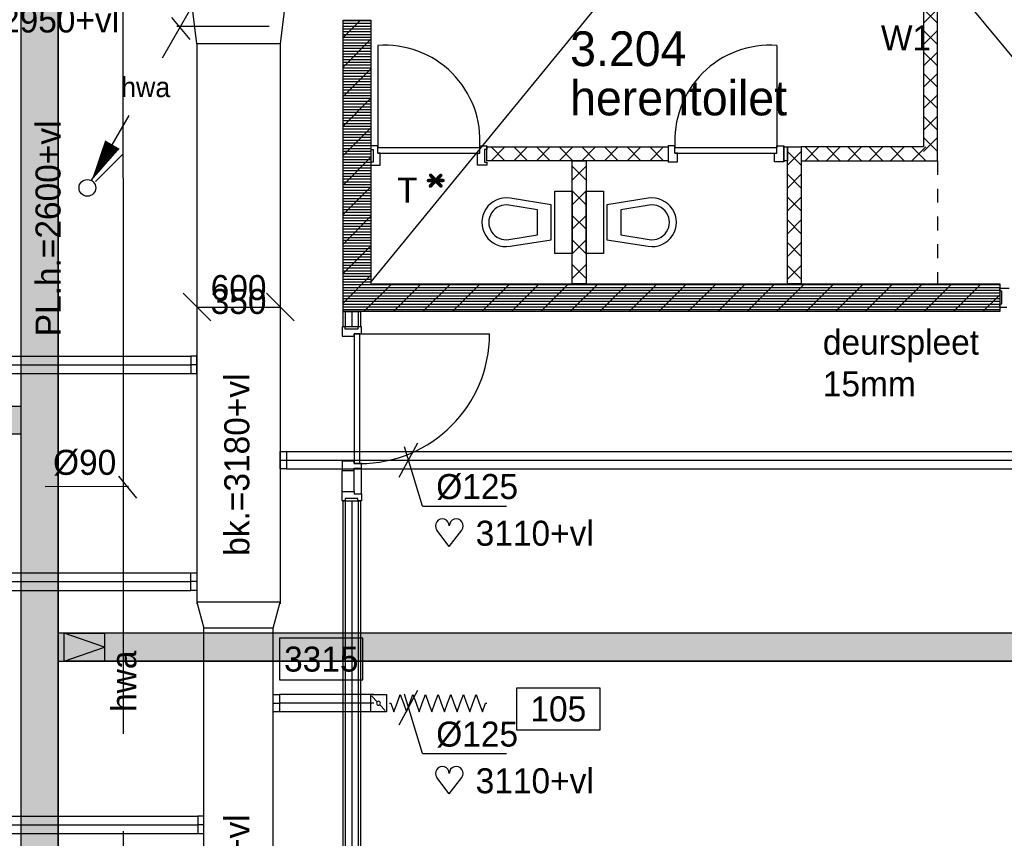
# Model space of a CAD drawing. Extents: x -36528 to 124080, y 290752 to 374852.
# Tile 29 of 66: x 52758 to 59843, y 329702 to 335591. Entities that reach past the tile are written whole.
import ezdxf
from ezdxf.enums import TextEntityAlignment as Align

# ---------------------------------------------------------------- set-up
doc = ezdxf.new("R2010")
doc.units = 0
doc.header["$LTSCALE"] = 100
for name, pattern in [('2322122', [47, 40, -7]), ('CENTER2', [11.25, 7.5, -1.25, 1.25, -1.25]), ('CENTER4', [5, 3.125, -0.625, 0.625, -0.625]), ('HIDDEN', [2, 1, -1]), ('LURETOUR', [6, 4, -2])]:
    doc.linetypes.add(name, pattern=pattern)
doc.layers.get('0').update_dxf_attribs({"linetype": 'CONTINUOUS'})
for name, color, linetype in [('AL22----_BINNENWAND', 7, 'CONTINUOUS'), ('AL28----_KONSTRUKTIE', 3, 'CONTINUOUS'), ('AL32----_BINNENKOZ', 7, 'CONTINUOUS'), ('AL32----_DRAAIR', 7, 'CONTINUOUS'), ('AL32----_DRAAIRICHTING', 7, 'CONTINUOUS'), ('AL74----_INRSANITAIR', 7, 'CONTINUOUS'), ('ALL-----_REFLIJNEN', 8, 'CONTINUOUS'), ('ALXA1---_RASTER50', 12, 'CONTINUOUS'), ('ALXA7---_KALKZVUIL', 1, 'CONTINUOUS'), ('ALXAB---_PREFABBETON', 1, 'CONTINUOUS'), ('BOUW', 8, 'CONTINUOUS'), ('KABELGGOOT1', 8, 'CONTINUOUS'), ('MAATV-SPARING', 1, 'CONTINUOUS'), ('WL$1----', 3, 'CONTINUOUS'), ('WL521---', 4, 'CONTINUOUS'), ('WL570---', 3, 'CONTINUOUS'), ('WL570---_HARTLIJN', 7, 'CONTINUOUS'), ('WL570---_RETOUR', 3, 'CONTINUOUS'), ('WM521---', 1, 'CONTINUOUS'), ('WM570---', 1, 'CONTINUOUS')]:
    doc.layers.add(name, color=color, linetype=linetype)
doc.styles.add('BURO-018', font='BUROFONT.shx', dxfattribs={"height": 180})
doc.styles.add('BURO-025', font='BUROFONT.shx', dxfattribs={"height": 250})
doc.styles.get("Standard").update_dxf_attribs({"font": 'ISOCP'})
pattern_1 = [(0, (-45308.325, 84550.306), (31.75, 63.5), [0, -63.5])]

# ---------------------------------------------------------------- blocks, each defined once
blk = doc.blocks.new('LDV3')
at = {"color": 0, "linetype": 'CONTINUOUS'}
for p, q in [((4.5, 7.794), (6.75, 11.691)), ((0.25, 0.433), (2.5, 4.33))]:
    blk.add_line(p, q, dxfattribs=at)
blk.add_lwpolyline([(0.25, 0.433, 0, 1, 0), (1.5, 2.598, 1, 1, 0)], format="xyseb", dxfattribs=at)
blk.add_circle((0, 0), 0.5, dxfattribs=at)
at = {"color": 0, "linetype": 'CONTINUOUS', "style": 'BURO-018'}
blk.add_attdef('LD_TEXT1', text='', height=1.8, dxfattribs=at).set_placement((3.5, 6.062), align=Align.MIDDLE)
blk = doc.blocks.new('LU-1D-K-7D')
at = {"color": 0, "linetype": 'CONTINUOUS'}
for p, q in [((-0.5, 62.5), (0.5, 62.5)), ((-0.5, -62.5), (0.5, -62.5))]:
    blk.add_line(p, q, dxfattribs=at)
at = {"layer": 'WL570---_HARTLIJN', "linetype": 'CENTER2'}
blk.add_line((-0.5, 0), (0.5, 0), dxfattribs=at)
blk = doc.blocks.new('HART')
at = {"color": 1}
for q in [(-39.7, 52.4), (39.7, 52.4)]:
    blk.add_line((0, 0), q, dxfattribs=at)
for centre, start, end in [((-22.1, 65.7), 0, 217.1867), ((22.1, 65.7), 322.8133, 180)]:
    blk.add_arc(centre, 22.1, start, end, dxfattribs=at)
blk = doc.blocks.new('*U29', base_point=(76987.4, 25183.2))
at = {"layer": 'WM570---', "linetype": 'CONTINUOUS'}
for p, q in [((76920.7, 25058.9), (77054, 25307.4)), ((77087.2, 24852.4), (76958.5, 25278.9)), ((77087.2, 24852.4), (77693.7, 24852.4))]:
    blk.add_line(p, q, dxfattribs=at)
at = {"layer": 'WM570---', "linetype": 'CONTINUOUS', "style": 'BURO-018'}
blk.add_text('%%c125', height=180, dxfattribs=at).set_placement((77187.2, 24902.4))
blk = doc.blocks.new('LU-ORND')
at = {"color": 0, "linetype": 'CONTINUOUS'}
for p, q in [((-3, 1.5), (-3, -1.5)), ((3, 1.5), (-3, 1.5)), ((3, -1.5), (3, 1.5)), ((-3, -1.5), (3, -1.5))]:
    blk.add_line(p, q, dxfattribs=at)
blk = doc.blocks.new('LU-1D-F-7D2BC')
at = {"color": 0, "linetype": 'CONTINUOUS'}
for p, q in [((-350, 0), (-341.2, 0)), ((-341.2, 0), (-318.5, 62.5)), ((-318.5, 62.5), (-295.7, 0)), ((-295.7, 0), (-273, -62.5)), ((-273, -62.5), (-250.2, 0)), ((-250.2, 0), (-227.5, 62.5)), ((-227.5, 62.5), (-204.7, 0)), ((-204.7, 0), (-182, -62.5)), ((-182, -62.5), (-159.2, 0)), ((-159.2, 0), (-136.5, 62.5)), ((-136.5, 62.5), (-113.7, 0)), ((-113.7, 0), (-91, -62.5)), ((-91, -62.5), (-68.2, 0)), ((-68.2, 0), (-45.5, 62.5)), ((-45.5, 62.5), (-22.7, 0)), ((-22.7, 0), (0, -62.5)), ((0, -62.5), (22.7, 0)), ((22.7, 0), (45.5, 62.5)), ((45.5, 62.5), (68.2, 0)), ((68.2, 0), (91, -62.5)), ((91, -62.5), (113.7, 0)), ((113.7, 0), (136.5, 62.5)), ((136.5, 62.5), (159.2, 0)), ((159.2, 0), (182, -62.5)), ((182, -62.5), (204.7, 0)), ((204.7, 0), (227.5, 62.5)), ((227.5, 62.5), (250.2, 0)), ((250.2, 0), (273, -62.5)), ((273, -62.5), (295.7, 0)), ((295.7, 0), (318.5, 62.5)), ((318.5, 62.5), (341.2, 0)), ((341.2, 0), (350, 0))]:
    blk.add_line(p, q, dxfattribs=at)
blk = doc.blocks.new('LU-1D-KL-7D70')
at = {"color": 0, "linetype": 'CONTINUOUS'}
for p, q in [((-56.4, 62.5), (-56.4, -62.5)), ((56.4, 62.5), (-56.4, 62.5)), ((47, 52), (9.5, 10.5)), ((56.4, -62.5), (56.4, 62.5)), ((-56.4, -62.5), (56.4, -62.5)), ((-9.5, -10.5), (-47, -52))]:
    blk.add_line(p, q, dxfattribs=at)
blk.add_circle((0, 0), 14.1, dxfattribs=at)
blk = doc.blocks.new('LU-2D-K-1F4')
at = {"color": 0, "linetype": 'CONTINUOUS'}
for p, q in [((-0.5, 250), (0.5, 250)), ((-0.5, -250), (0.5, -250))]:
    blk.add_line(p, q, dxfattribs=at)
blk = doc.blocks.new('LU-1D-BO-5A-7D2C')
at = {"color": 0, "linetype": 'CONTINUOUS'}
for p, q in [((62.5, 44.2), (-62.5, 44.2)), ((-62.5, 44.2), (-62.5, 0)), ((-62.5, 0), (62.5, 0)), ((62.5, 0), (62.5, 44.2))]:
    blk.add_line(p, q, dxfattribs=at)
at = {"layer": 'WL570---_HARTLIJN', "linetype": 'CENTER4'}
blk.add_line((0, 0), (0, 44.2), dxfattribs=at)
blk = doc.blocks.new('LU-1D-BO-10E-7D2C')
at = {"color": 0, "linetype": 'CONTINUOUS'}
for p, q in [((-62.5, 0), (62.5, 0)), ((-62.5, -44.2), (-62.5, 0)), ((62.5, 0), (62.5, -44.2)), ((62.5, -44.2), (-62.5, -44.2))]:
    blk.add_line(p, q, dxfattribs=at)
at = {"layer": 'WL570---_HARTLIJN', "linetype": 'CENTER4'}
blk.add_line((0, 0), (0, -44.2), dxfattribs=at)
blk = doc.blocks.new('*U53', base_point=(54332.8, 38813))
at = {"layer": 'WM570---', "linetype": 'CONTINUOUS'}
for p, q in [((53933.1, 38912.7), (54132.5, 38713.3)), ((54533.1, 38912.7), (54732.5, 38713.3)), ((54032.8, 38813), (54632.8, 38813))]:
    blk.add_line(p, q, dxfattribs=at)
at = {"layer": 'WM570---', "linetype": 'CONTINUOUS', "style": 'BURO-018'}
for s, p in [('600', (54332.8, 38863)), ('350', (54332.8, 38763))]:
    blk.add_text(s, height=180, dxfattribs=at).set_placement(p, align=Align.CENTER)
blk = doc.blocks.new('LU-2D-K-258')
at = {"color": 0, "linetype": 'CONTINUOUS'}
for p, q in [((-0.5, 300), (0.5, 300)), ((-0.5, -300), (0.5, -300))]:
    blk.add_line(p, q, dxfattribs=at)
blk = doc.blocks.new('EH100000')
at = {"linetype": 'BYBLOCK'}
for p, q in [((1, 0.5), (0, 0.5)), ((1, 0.5, 1), (0, 0.5, 1)), ((0, -0.5, 1), (1, -0.5, 1)), ((1, -0.5), (0, -0.5))]:
    blk.add_line(p, q, dxfattribs=at)
at = {"linetype": 'BYBLOCK', "invisible_edges": 15}
for points in [[(1, -0.5), (0, -0.5), (0, 0.5), (1, 0.5)], [(0, 0.5), (1, 0.5), (1, 0.5, 1), (0, 0.5, 1)], [(0, -0.5, 1), (1, -0.5, 1), (1, -0.5), (0, -0.5)]]:
    blk.add_3dface(points, dxfattribs=at)
blk = doc.blocks.new('EH100001')
at = {"linetype": 'BYBLOCK'}
for p, q in [((1, 0.5, 1), (0, 0.5, 1)), ((0, -0.5, 1), (1, -0.5, 1))]:
    blk.add_line(p, q, dxfattribs=at)
blk.add_lwpolyline([(0, -0.5), (1, 0), (0, 0.5)], dxfattribs=at)
blk.add_lwpolyline([(0, -0.5), (1, 0), (0, 0.5)], dxfattribs=at)
blk.add_lwpolyline([(1, -0.5), (0, -0.5), (0, 0.5), (1, 0.5)], close=True, dxfattribs=at)
at = {"linetype": 'BYBLOCK', "invisible_edges": 15}
for points in [[(1, -0.5), (0, -0.5), (0, 0.5), (1, 0.5)], [(0, 0.5), (1, 0.5), (1, 0.5, 1), (0, 0.5, 1)], [(0, -0.5, 1), (1, -0.5, 1), (1, -0.5), (0, -0.5)]]:
    blk.add_3dface(points, dxfattribs=at)
blk = doc.blocks.new('A$C7963572E')
at = {"layer": 'KABELGGOOT1'}
h = blk.add_hatch(dxfattribs=at)
h.set_pattern_fill('DOTS', color=256, scale=40, style=0)
h.set_pattern_definition(pattern_1)
h.paths.add_polyline_path([(7456.5, 0), (7726.5, 0), (7726.5, 39794.3), (7456.5, 39794.3)])
h = blk.add_hatch(dxfattribs=at)
h.set_pattern_fill('DOTS', color=256, scale=40, style=0)
h.set_pattern_definition(pattern_1)
h.paths.add_polyline_path([(7123.5, 22449), (7456.6, 22449), (7456.6, 22650), (0, 22650), (0, 22449)])
h = blk.add_hatch(dxfattribs=at)
h.set_pattern_fill('DOTS', color=256, scale=40, style=0)
h.set_pattern_definition(pattern_1)
h.paths.add_polyline_path([(15837, 20816), (15837, 21016), (7726.6, 21016), (7726.6, 20816)])
at = {"layer": 'KABELGGOOT1', "elevation": 3650}
for points in [[(0, 22650), (7456.6, 22650), (7456.6, 22449), (0, 22449)], [(15837, 21016), (7726.6, 21016), (7726.6, 20816), (15837, 20816)]]:
    blk.add_lwpolyline(points, close=True, dxfattribs=at)
at = {"layer": 'KABELGGOOT1', "xscale": 27119, "yscale": 270, "zscale": 60, "rotation": 90}
blk.add_blockref('EH100000', (7591.5, 0, 2750), dxfattribs=at)
at = {"layer": 'KABELGGOOT1', "extrusion": (-0.707107, 8.65927e-17, 0.707107), "xscale": 410.1219330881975, "yscale": 200, "zscale": 60, "rotation": 90}
blk.add_blockref('EH100001', (-20916, 7438.1, -3549), dxfattribs=at)
at = {"layer": 'KABELGGOOT1', "xscale": 7726.5, "yscale": 200, "zscale": 60}
blk.add_blockref('EH100000', (8059.5, 20916, 3650), dxfattribs=at)
blk = doc.blocks.new('2322122-1')
at = {"layer": 'WM521---', "color": 0, "style": 'BURO-018'}
blk.add_text('hwa', height=180, rotation=90, dxfattribs=at).set_placement((53503, 36121), align=Align.MIDDLE)

msp = doc.modelspace()

# ---------------------------------------------------------------- linework, layer by layer
at = {"layer": 'AL22----_BINNENWAND', "color": 8}
for p, q in [((59262.695, 337536.726), (59262.695, 334675.726)), ((59362.695, 334575.726), (59362.695, 337536.726)), ((56118.348, 334575.726), (56118.348, 334675.726)), ((56118.348, 334675.726), (57423.348, 334675.726)), ((57423.348, 334675.726), (57423.348, 334575.726)), ((58257.348, 334575.726), (58257.348, 334675.726)), ((58257.348, 334675.726), (58282.348, 334675.726)), ((58282.348, 334675.726), (58282.348, 334575.726)), ((58282.348, 333691.726), (58282.348, 334675.726)), ((58282.348, 334675.726), (58382.348, 334675.726)), ((59262.695, 334675.726), (58382.348, 334675.726)), ((58382.348, 334675.726), (58382.348, 334575.726)), ((58382.348, 334675.726), (58382.348, 333691.726)), ((57423.348, 334575.726), (56118.348, 334575.726)), ((56733.348, 333691.726), (56733.348, 334575.726)), ((56733.348, 334575.726), (56833.348, 334575.726)), ((56833.348, 334575.726), (56833.348, 333691.726)), ((58282.348, 334575.726), (58257.348, 334575.726)), ((58382.348, 334575.726), (59362.695, 334575.726)), ((56833.348, 333691.726), (56733.348, 333691.726)), ((58382.348, 333691.726), (58282.348, 333691.726)), ((55084.348, 333381.726), (55084.348, 333491.726)), ((55084.348, 333491.726), (55209.348, 333491.726)), ((55209.348, 333491.726), (55209.348, 333381.726)), ((55209.348, 333381.726), (55084.348, 333381.726)), ((55084.348, 325321.642), (55084.348, 332130.726)), ((55084.348, 332130.726), (55209.348, 332130.726)), ((55209.348, 332130.726), (55209.348, 325321.642))]:
    msp.add_line(p, q, dxfattribs=at)
at = {"layer": 'AL22----_BINNENWAND', "color": 8, "linetype": 'CONTINUOUS'}
for p, q in [((55099.348, 333491.726), (55099.348, 333381.726)), ((55194.348, 333491.726), (55194.348, 333381.726)), ((55099.348, 332130.726), (55099.348, 325321.642)), ((55194.348, 332130.726), (55194.348, 325321.642))]:
    msp.add_line(p, q, dxfattribs=at)
at = {"layer": 'AL28----_KONSTRUKTIE', "color": 8}
for p, q in [((55084.348, 333491.726), (55084.348, 335587.359)), ((55084.348, 335587.359), (55284.348, 335587.359)), ((55284.348, 335587.359), (55284.348, 333691.726)), ((55284.348, 333691.726), (59810.348, 333691.726)), ((59810.348, 333691.726), (59810.348, 333491.726)), ((59810.348, 333491.726), (55084.348, 333491.726))]:
    msp.add_line(p, q, dxfattribs=at)
at = {"layer": 'AL32----_BINNENKOZ', "color": 8}
for p, q in [((55284.348, 334682.726), (55284.348, 334657.726)), ((55334.348, 334682.726), (55284.348, 334682.726)), ((55334.348, 334631.726), (55334.348, 334682.726)), ((55334.348, 334671.726), (56068.348, 334671.726)), ((56068.348, 334631.726), (56068.348, 334682.726)), ((56068.348, 334682.726), (56118.348, 334682.726)), ((56118.348, 334682.726), (56118.348, 334657.726)), ((57423.348, 334682.726), (57423.348, 334568.726)), ((57473.348, 334682.726), (57423.348, 334682.726)), ((57473.348, 334631.726), (57473.348, 334682.726)), ((57473.348, 334671.726), (58207.348, 334671.726)), ((58207.348, 334631.726), (58207.348, 334682.726)), ((58207.348, 334682.726), (58257.348, 334682.726)), ((58257.348, 334682.726), (58257.348, 334568.726)), ((55284.348, 334657.726), (55300.348, 334657.726)), ((55300.348, 334657.726), (55300.348, 334565.726)), ((55334.348, 334631.726), (56068.348, 334631.726)), ((55351.348, 334631.726), (55334.348, 334631.726)), ((55351.348, 334543.726), (55351.348, 334631.726)), ((56051.348, 334543.726), (56051.348, 334631.726)), ((56051.348, 334631.726), (56068.348, 334631.726)), ((56118.348, 334657.726), (56102.348, 334657.726)), ((56102.348, 334657.726), (56102.348, 334565.726)), ((57473.348, 334631.726), (58207.348, 334631.726)), ((57490.348, 334631.726), (57473.348, 334631.726)), ((57490.348, 334568.726), (57490.348, 334631.726)), ((58190.348, 334568.726), (58190.348, 334631.726)), ((58190.348, 334631.726), (58207.348, 334631.726)), ((55300.348, 334565.726), (55284.348, 334565.726)), ((55284.348, 334565.726), (55284.348, 334543.726)), ((55284.348, 334543.726), (55351.348, 334543.726)), ((56118.348, 334543.726), (56051.348, 334543.726)), ((56102.348, 334565.726), (56118.348, 334565.726)), ((56118.348, 334565.726), (56118.348, 334543.726)), ((57423.348, 334568.726), (57490.348, 334568.726)), ((58257.348, 334568.726), (58190.348, 334568.726)), ((59810.348, 333638.726), (59810.348, 333660.726)), ((59810.348, 333660.726), (59877.348, 333660.726)), ((59826.348, 333638.726), (59810.348, 333638.726)), ((59826.348, 333546.726), (59826.348, 333638.726)), ((59810.348, 333521.726), (59810.348, 333546.726)), ((59810.348, 333546.726), (59826.348, 333546.726)), ((59860.348, 333521.726), (59810.348, 333521.726)), ((55099.348, 333381.726), (55077.348, 333381.726)), ((55077.348, 333381.726), (55077.348, 333314.726)), ((55099.348, 333365.726), (55099.348, 333381.726)), ((55191.348, 333365.726), (55099.348, 333365.726)), ((55165.348, 333314.726), (55165.348, 333331.726)), ((55165.348, 333331.726), (55216.348, 333331.726)), ((55205.348, 333331.726), (55165.348, 333331.726)), ((55165.348, 333331.726), (55165.348, 332397.726)), ((55216.348, 333381.726), (55191.348, 333381.726)), ((55191.348, 333381.726), (55191.348, 333365.726)), ((55205.348, 332397.726), (55205.348, 333331.726)), ((55216.348, 333331.726), (55216.348, 333381.726)), ((55077.348, 333314.726), (55165.348, 333314.726)), ((55165.348, 332414.726), (55077.348, 332414.726)), ((55077.348, 332414.726), (55077.348, 332347.726)), ((55165.348, 332397.726), (55165.348, 332414.726)), ((55216.348, 332397.726), (55165.348, 332397.726)), ((55165.348, 332397.726), (55205.348, 332397.726)), ((55216.348, 332364.726), (55216.348, 332397.726)), ((55216.348, 332364.726), (55216.348, 332397.726)), ((55077.348, 332197.726), (55077.348, 332347.726)), ((55077.348, 332347.726), (55165.348, 332347.726)), ((55165.348, 332347.726), (55165.348, 332364.726)), ((55165.348, 332364.726), (55216.348, 332364.726)), ((55165.348, 332197.726), (55165.348, 332347.726)), ((55216.348, 332180.726), (55216.348, 332364.726)), ((55077.348, 332130.726), (55077.348, 332197.726)), ((55077.348, 332197.726), (55165.348, 332197.726)), ((55165.348, 332197.726), (55165.348, 332180.726)), ((55099.348, 332130.726), (55077.348, 332130.726)), ((55191.348, 332146.726), (55099.348, 332146.726)), ((55099.348, 332146.726), (55099.348, 332130.726)), ((55165.348, 332180.726), (55216.348, 332180.726)), ((55191.348, 332130.726), (55191.348, 332146.726)), ((55216.348, 332130.726), (55191.348, 332130.726)), ((55216.348, 332180.726), (55216.348, 332130.726))]:
    msp.add_line(p, q, dxfattribs=at)
at = {"layer": 'AL32----_BINNENKOZ', "color": 8, "linetype": 'HIDDEN'}
msp.add_line((59362.695, 334575.726), (59362.695, 333691.726), dxfattribs=at)
at = {"layer": 'AL32----_DRAAIR', "color": 8}
msp.add_line((58207.348, 335405.726), (58207.348, 334671.726), dxfattribs=at)
msp.add_arc((58157.297, 334721.778), 685.777, 85.814505, 184.185495, dxfattribs=at)
at = {"layer": 'AL32----_DRAAIRICHTING', "color": 8}
for p, q in [((55334.348, 335405.726), (55334.348, 334671.726)), ((55205.348, 333331.726), (56139.348, 333331.726))]:
    msp.add_line(p, q, dxfattribs=at)
for centre, radius, start, end in [((55384.4, 334721.778), 685.777, 355.814505, 94.185495), ((55205.348, 333331.726), 934, 270, 0)]:
    msp.add_arc(centre, radius, start, end, dxfattribs=at)
at = {"layer": 'AL74----_INRSANITAIR', "color": 8, "linetype": 'CONTINUOUS'}
for p, q in [((56608.348, 333908.726), (56608.348, 334358.726)), ((56608.348, 334358.726), (56733.348, 334358.726)), ((56733.348, 334358.726), (56733.348, 333908.726)), ((56833.348, 334358.726), (56958.348, 334358.726)), ((56833.348, 333908.726), (56833.348, 334358.726)), ((56958.348, 334358.726), (56958.348, 333908.726)), ((56483.348, 334224.16), (56278.189, 334257.141)), ((56583.348, 334258.726), (56286.125, 334306.507)), ((56333.348, 334308.726), (56333.348, 334308.726)), ((56583.348, 334008.726), (56583.348, 334258.726)), ((57280.572, 334306.507), (56983.348, 334258.726)), ((56983.348, 334258.726), (56983.348, 334008.726)), ((57288.508, 334257.141), (57083.348, 334224.16)), ((56158.348, 334183.726), (56158.348, 334183.726)), ((56483.348, 334043.292), (56483.348, 334224.16)), ((57083.348, 334224.16), (57083.348, 334043.292)), ((56278.189, 334010.31), (56483.348, 334043.292)), ((57083.348, 334043.292), (57288.508, 334010.31)), ((57408.348, 334083.726), (57408.348, 334083.726)), ((56286.125, 333960.944), (56583.348, 334008.726)), ((56983.348, 334008.726), (57280.572, 333960.944)), ((57233.348, 333958.726), (57233.348, 333958.726)), ((56733.348, 333908.726), (56608.348, 333908.726)), ((56958.348, 333908.726), (56833.348, 333908.726))]:
    msp.add_line(p, q, dxfattribs=at)
for centre, radius, start, end in [((56258.348, 334133.726), 175, 80.8672879, 279.1327121), ((56258.348, 334133.726), 125, 80.8672879, 279.1327121), ((57308.348, 334133.726), 175, 260.8672879, 99.1327121), ((57308.348, 334133.726), 125, 260.8672879, 99.1327121)]:
    msp.add_arc(centre, radius, start, end, dxfattribs=at)
at = {"layer": 'ALL-----_REFLIJNEN', "color": 8, "linetype": 'CONTINUOUS'}
for p, q in [((55146.848, 333491.726), (55146.848, 333381.726)), ((55146.848, 332130.726), (55146.848, 325321.642))]:
    msp.add_line(p, q, dxfattribs=at)
at = {"layer": 'ALXA1---_RASTER50', "color": 8}
for p, q in [((55084.348, 335585.641), (55284.348, 335585.641)), ((55084.348, 335565.641), (55284.348, 335565.641)), ((55084.348, 335545.641), (55284.348, 335545.641)), ((55084.348, 335525.641), (55284.348, 335525.641)), ((55084.348, 335505.641), (55284.348, 335505.641)), ((55084.348, 335485.641), (55284.348, 335485.641)), ((55084.348, 335465.641), (55284.348, 335465.641)), ((55084.348, 335445.641), (55284.348, 335445.641)), ((55084.348, 335425.641), (55284.348, 335425.641)), ((55084.348, 335405.641), (55284.348, 335405.641)), ((55084.348, 335385.641), (55284.348, 335385.641)), ((55084.348, 335365.641), (55284.348, 335365.641)), ((55084.348, 335345.641), (55284.348, 335345.641)), ((55084.348, 335325.641), (55284.348, 335325.641)), ((55084.348, 335305.641), (55284.348, 335305.641)), ((55084.348, 335285.641), (55284.348, 335285.641)), ((55084.348, 335265.641), (55284.348, 335265.641)), ((55084.348, 335245.641), (55284.348, 335245.641)), ((55084.348, 335225.641), (55284.348, 335225.641)), ((55084.348, 335205.641), (55284.348, 335205.641)), ((55084.348, 335185.641), (55284.348, 335185.641)), ((55084.348, 335165.641), (55284.348, 335165.641)), ((55084.348, 335145.641), (55284.348, 335145.641)), ((55084.348, 335125.641), (55284.348, 335125.641)), ((55084.348, 335105.641), (55284.348, 335105.641)), ((55084.348, 335085.641), (55284.348, 335085.641)), ((55084.348, 335065.641), (55284.348, 335065.641)), ((55084.348, 335045.641), (55284.348, 335045.641)), ((55084.348, 335025.641), (55284.348, 335025.641)), ((55084.348, 335005.641), (55284.348, 335005.641)), ((55084.348, 334985.641), (55284.348, 334985.641)), ((55084.348, 334965.641), (55284.348, 334965.641)), ((55084.348, 334945.641), (55284.348, 334945.641)), ((55084.348, 334925.641), (55284.348, 334925.641)), ((55084.348, 334905.641), (55284.348, 334905.641)), ((55084.348, 334885.641), (55284.348, 334885.641)), ((55084.348, 334865.641), (55284.348, 334865.641)), ((55084.348, 334845.641), (55284.348, 334845.641)), ((55084.348, 334825.641), (55284.348, 334825.641)), ((55084.348, 334805.641), (55284.348, 334805.641)), ((55084.348, 334785.641), (55284.348, 334785.641)), ((55084.348, 334765.641), (55284.348, 334765.641)), ((55084.348, 334745.641), (55284.348, 334745.641)), ((55084.348, 334725.641), (55284.348, 334725.641)), ((55084.348, 334705.641), (55284.348, 334705.641)), ((55084.348, 334685.641), (55284.348, 334685.641)), ((55084.348, 334665.641), (55284.348, 334665.641)), ((55084.348, 334645.641), (55284.348, 334645.641)), ((55084.348, 334625.641), (55284.348, 334625.641)), ((55084.348, 334605.641), (55284.348, 334605.641)), ((55084.348, 334585.641), (55284.348, 334585.641)), ((55084.348, 334565.641), (55284.348, 334565.641)), ((55084.348, 334545.641), (55284.348, 334545.641)), ((55084.348, 334525.641), (55284.348, 334525.641)), ((55084.348, 334505.641), (55284.348, 334505.641)), ((55084.348, 334485.641), (55284.348, 334485.641)), ((55084.348, 334465.641), (55284.348, 334465.641)), ((55084.348, 334445.641), (55284.348, 334445.641)), ((55084.348, 334425.641), (55284.348, 334425.641)), ((55084.348, 334405.641), (55284.348, 334405.641)), ((55084.348, 334385.641), (55284.348, 334385.641)), ((55084.348, 334365.641), (55284.348, 334365.641)), ((55084.348, 334345.641), (55284.348, 334345.641)), ((55084.348, 334325.641), (55284.348, 334325.641)), ((55084.348, 334305.641), (55284.348, 334305.641)), ((55084.348, 334285.641), (55284.348, 334285.641)), ((55084.348, 334265.641), (55284.348, 334265.641)), ((55084.348, 334245.641), (55284.348, 334245.641)), ((55084.348, 334225.641), (55284.348, 334225.641)), ((55084.348, 334205.641), (55284.348, 334205.641)), ((55084.348, 334185.641), (55284.348, 334185.641)), ((55084.348, 334165.641), (55284.348, 334165.641)), ((55084.348, 334145.641), (55284.348, 334145.641)), ((55084.348, 334125.641), (55284.348, 334125.641)), ((55084.348, 334105.641), (55284.348, 334105.641)), ((55084.348, 334085.641), (55284.348, 334085.641)), ((55084.348, 334065.641), (55284.348, 334065.641)), ((55084.348, 334045.641), (55284.348, 334045.641)), ((55084.348, 334025.641), (55284.348, 334025.641)), ((55084.348, 334005.641), (55284.348, 334005.641)), ((55084.348, 333985.641), (55284.348, 333985.641)), ((55084.348, 333965.641), (55284.348, 333965.641)), ((55084.348, 333945.641), (55284.348, 333945.641)), ((55084.348, 333925.641), (55284.348, 333925.641)), ((55084.348, 333905.641), (55284.348, 333905.641)), ((55084.348, 333885.641), (55284.348, 333885.641)), ((55084.348, 333865.641), (55284.348, 333865.641)), ((55084.348, 333845.641), (55284.348, 333845.641)), ((55084.348, 333825.641), (55284.348, 333825.641)), ((55084.348, 333805.641), (55284.348, 333805.641)), ((55084.348, 333785.641), (55284.348, 333785.641)), ((55084.348, 333765.641), (55284.348, 333765.641)), ((55084.348, 333745.641), (55284.348, 333745.641)), ((55084.348, 333725.641), (55284.348, 333725.641)), ((55084.348, 333705.641), (55284.348, 333705.641)), ((55084.348, 333685.641), (59810.348, 333685.641)), ((55084.348, 333665.641), (59810.348, 333665.641)), ((55084.348, 333645.641), (59810.348, 333645.641)), ((55084.348, 333625.641), (59810.348, 333625.641)), ((55084.348, 333605.641), (59810.348, 333605.641)), ((55084.348, 333585.641), (59810.348, 333585.641)), ((55084.348, 333565.641), (59810.348, 333565.641)), ((55084.348, 333545.641), (59810.348, 333545.641)), ((55084.348, 333525.641), (59810.348, 333525.641)), ((55084.348, 333505.641), (59810.348, 333505.641))]:
    msp.add_line(p, q, dxfattribs=at)
at = {"layer": 'ALXA7---_KALKZVUIL', "color": 8}
for p, q in [((59262.695, 335666.053), (59362.695, 335566.053)), ((59262.695, 335566.053), (59362.695, 335666.053)), ((59262.695, 335512.399), (59362.695, 335412.399)), ((59262.695, 335412.399), (59362.695, 335512.399)), ((59262.695, 335358.745), (59362.695, 335258.745)), ((59262.695, 335258.745), (59362.695, 335358.745)), ((59262.695, 335205.091), (59362.695, 335105.091)), ((59262.695, 335105.091), (59362.695, 335205.091)), ((59262.695, 335051.437), (59362.695, 334951.437)), ((59262.695, 334951.437), (59362.695, 335051.437)), ((59262.695, 334897.784), (59362.695, 334797.784)), ((59262.695, 334797.784), (59362.695, 334897.784)), ((59262.695, 334744.13), (59362.695, 334644.13)), ((59262.695, 334644.13), (59362.695, 334744.13)), ((56149.911, 334575.726), (56249.911, 334675.726)), ((56249.911, 334575.726), (56149.911, 334675.726)), ((56313.036, 334575.726), (56413.036, 334675.726)), ((56413.036, 334575.726), (56313.036, 334675.726)), ((56476.161, 334575.726), (56576.161, 334675.726)), ((56576.161, 334575.726), (56476.161, 334675.726)), ((56639.286, 334575.726), (56739.286, 334675.726)), ((56739.286, 334575.726), (56639.286, 334675.726)), ((56802.411, 334575.726), (56902.411, 334675.726)), ((56902.411, 334575.726), (56802.411, 334675.726)), ((56965.536, 334575.726), (57065.536, 334675.726)), ((57065.536, 334575.726), (56965.536, 334675.726)), ((57128.661, 334575.726), (57228.661, 334675.726)), ((57228.661, 334575.726), (57128.661, 334675.726)), ((57291.786, 334575.726), (57391.786, 334675.726)), ((57391.786, 334575.726), (57291.786, 334675.726)), ((58509.175, 334675.726), (58409.175, 334575.726)), ((58409.175, 334675.726), (58509.175, 334575.726)), ((58662.829, 334675.726), (58562.829, 334575.726)), ((58562.829, 334675.726), (58662.829, 334575.726)), ((58816.483, 334675.726), (58716.483, 334575.726)), ((58716.483, 334675.726), (58816.483, 334575.726)), ((58970.137, 334675.726), (58870.137, 334575.726)), ((58870.137, 334675.726), (58970.137, 334575.726)), ((59123.791, 334675.726), (59023.791, 334575.726)), ((59023.791, 334675.726), (59123.791, 334575.726)), ((59277.445, 334675.726), (59177.445, 334575.726)), ((59177.445, 334675.726), (59277.445, 334575.726)), ((58382.348, 334543.726), (58282.348, 334643.726)), ((58382.348, 334643.726), (58282.348, 334543.726)), ((56833.348, 334437.326), (56733.348, 334537.326)), ((56833.348, 334537.326), (56733.348, 334437.326)), ((58382.348, 334379.726), (58282.348, 334479.726)), ((58382.348, 334479.726), (58282.348, 334379.726)), ((56833.348, 334260.526), (56733.348, 334360.526)), ((56833.348, 334360.526), (56733.348, 334260.526)), ((58382.348, 334215.726), (58282.348, 334315.726)), ((58382.348, 334315.726), (58282.348, 334215.726)), ((56833.348, 334083.726), (56733.348, 334183.726)), ((56833.348, 334183.726), (56733.348, 334083.726)), ((58382.348, 334051.726), (58282.348, 334151.726)), ((58382.348, 334151.726), (58282.348, 334051.726)), ((56833.348, 333906.926), (56733.348, 334006.926)), ((56833.348, 334006.926), (56733.348, 333906.926)), ((58382.348, 333887.726), (58282.348, 333987.726)), ((58382.348, 333987.726), (58282.348, 333887.726)), ((56833.348, 333730.126), (56733.348, 333830.126)), ((56833.348, 333830.126), (56733.348, 333730.126)), ((58382.348, 333723.726), (58282.348, 333823.726)), ((58382.348, 333823.726), (58282.348, 333723.726))]:
    msp.add_line(p, q, dxfattribs=at)
at = {"layer": 'ALXAB---_PREFABBETON', "color": 8}
for p, q in [((55084.348, 335462.239), (55209.468, 335587.359)), ((55084.348, 335250.107), (55284.348, 335450.107)), ((55084.348, 335037.975), (55284.348, 335237.975)), ((55084.348, 334825.843), (55284.348, 335025.843)), ((55084.348, 334613.711), (55284.348, 334813.711)), ((55084.348, 334401.579), (55284.348, 334601.579)), ((55084.348, 334189.447), (55284.348, 334389.447)), ((55084.348, 333977.315), (55284.348, 334177.315)), ((55084.348, 333765.183), (55284.348, 333965.183)), ((55084.348, 333553.051), (55284.348, 333753.051)), ((55235.155, 333491.726), (55435.155, 333691.726)), ((55447.287, 333491.726), (55647.287, 333691.726)), ((55659.419, 333491.726), (55859.419, 333691.726)), ((55871.551, 333491.726), (56071.551, 333691.726)), ((56083.684, 333491.726), (56283.684, 333691.726)), ((56295.816, 333491.726), (56495.816, 333691.726)), ((56507.948, 333491.726), (56707.948, 333691.726)), ((56720.08, 333491.726), (56920.08, 333691.726)), ((56932.212, 333491.726), (57132.212, 333691.726)), ((57144.344, 333491.726), (57344.344, 333691.726)), ((57356.476, 333491.726), (57556.476, 333691.726)), ((57568.608, 333491.726), (57768.608, 333691.726)), ((57780.74, 333491.726), (57980.74, 333691.726)), ((57992.872, 333491.726), (58192.872, 333691.726)), ((58205.004, 333491.726), (58405.004, 333691.726)), ((58417.136, 333491.726), (58617.136, 333691.726)), ((58629.268, 333491.726), (58829.268, 333691.726)), ((58841.4, 333491.726), (59041.4, 333691.726)), ((59053.532, 333491.726), (59253.532, 333691.726)), ((59265.664, 333491.726), (59465.664, 333691.726)), ((59477.796, 333491.726), (59677.796, 333691.726)), ((59689.928, 333491.726), (59810.348, 333612.146))]:
    msp.add_line(p, q, dxfattribs=at)
at = {"layer": 'WL$1----', "color": 1}
for p, q in [((53850.394, 335605.949), (53981.655, 335448.513)), ((53887.934, 335543.651), (54552.954, 335545.854)), ((53467.77, 332307.852), (53599.031, 332150.416)), ((52939.897, 332234.042), (53541.197, 332235.911))]:
    msp.add_line(p, q, dxfattribs=at)
at = {"layer": 'WL521---', "linetype": '2322122'}
for p, q in [((53502.965, 334454.482), (53502.965, 336165.446)), ((53304.014, 334428.315), (53502.965, 334627.265)), ((53502.965, 334454.482), (53502.965, 322509.916))]:
    msp.add_line(p, q, dxfattribs=at)
at = {"layer": 'WL570---'}
for p, q in [((54032.769, 335417.707), (53982.769, 335830.666)), ((54682.769, 335830.666), (54632.769, 335417.707)), ((54632.769, 335417.707), (54032.769, 335417.707)), ((54632.769, 331400.397), (54032.769, 331400.397)), ((54032.769, 331400.397), (54082.769, 331213.794)), ((54582.769, 331213.794), (54632.769, 331400.397)), ((54082.769, 331215.751), (54582.769, 331215.751))]:
    msp.add_line(p, q, dxfattribs=at)
at = {"layer": 'WM570---'}
for p, q in [((55228.348, 340983.865), (61234.348, 333705.641)), ((61234.348, 340965.641), (55284.348, 333705.641))]:
    msp.add_line(p, q, dxfattribs=at)

# ---------------------------------------------------------------- block references
at = {"linetype": 'CONTINUOUS'}
msp.add_blockref('A$C7963572E', (45308.325, 310160.891), dxfattribs=at)
at = {"layer": 'WL521---', "color": 2}
ref = msp.add_blockref('LDV3', (53244.348, 334381.448), dxfattribs=dict(at, xscale=120, yscale=120, zscale=120))
ref.add_attrib('LD_TEXT1', 'hwa', dxfattribs={"layer": '0', "color": 1, "linetype": 'CONTINUOUS', "height": 144, "style": 'BURO-018'}).set_placement((53664.348, 335108.909), align=Align.MIDDLE)
at = {"layer": 'WL570---_RETOUR', "linetype": 'LURETOUR'}
for name, p, xscale, rotation in [('LU-2D-K-258', (54332.769, 333402.595), 4028.674164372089, 270), ('LU-1D-K-7D', (51707.51, 333108.581), 4562.118395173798, 2.467232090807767e-12), ('LU-1D-K-7D', (57443.159, 332423.629), 5532.37902102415, 1.507061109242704e-12), ('LU-1D-K-7D', (53281.768, 331548.629), 1413.603025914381, 359.9999999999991), ('LU-2D-K-1F4', (54332.769, 328658.628), 5111.786541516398, 90), ('LU-1D-K-7D', (54966.423, 330673.629), 678.9071335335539, 180.0000000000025), ('LU-1D-F-7D2BC', (55768.777, 330673.629), -1, 180), ('LU-1D-K-7D', (53306.768, 329798.629), 1463.603025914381, 359.9999999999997)]:
    msp.add_blockref(name, p, dxfattribs=dict(at, xscale=xscale, rotation=rotation))
for name, p, rotation in [('LU-1D-BO-5A-7D2C', (54032.769, 333108.581), 90), ('LU-1D-BO-10E-7D2C', (54632.769, 332423.629), 90), ('LU-1D-BO-10E-7D2C', (54032.769, 331548.629), 270), ('LU-1D-BO-10E-7D2C', (54582.769, 330673.629), 90), ('LU-1D-BO-5A-7D2C', (54082.769, 329798.629), 90)]:
    msp.add_blockref(name, p, dxfattribs=dict(at, rotation=rotation))
at = {"layer": 'WL570---_RETOUR', "linetype": 'CONTINUOUS', "xscale": -1}
msp.add_blockref('LU-1D-KL-7D70', (55339.774, 330673.629), dxfattribs=at)
at = {"layer": 'WM521---'}
msp.add_blockref('2322122-1', (0, 294711.196), dxfattribs=at)
at = {"layer": 'WM570---', "linetype": 'LURETOUR'}
msp.add_blockref('*U53', (54332.769, 333524.225), dxfattribs=at)
at = {"layer": 'WM570---'}
for p in [(55555.517, 332423.629), (55555.517, 330642.895)]:
    msp.add_blockref('*U29', p, dxfattribs=at)
at = {"layer": 'WM570---', "xscale": 2.25, "yscale": 2.25, "zscale": 2.25}
for p in [(55849.359, 331802.281), (55849.359, 330021.547)]:
    msp.add_blockref('HART', p, dxfattribs=at)
at = {"layer": 'WM570---'}
ref = msp.add_blockref('LU-ORND', (54928.01, 330991.652), dxfattribs=dict(at, xscale=100, yscale=100, zscale=100))
ref.add_attrib('LU_TEXT1', '3315', dxfattribs={"layer": '0', "color": 1, "linetype": 'CONTINUOUS', "height": 180, "style": 'BURO-018'}).set_placement((54928.01, 330991.652), align=Align.MIDDLE)
ref = msp.add_blockref('LU-ORND', (56633.764, 330633.467), dxfattribs=dict(at, xscale=100, yscale=100, zscale=100))
ref.add_attrib('LU_TEXT1', '105', dxfattribs={"layer": '0', "color": 1, "linetype": 'CONTINUOUS', "height": 180, "style": 'BURO-018'}).set_placement((56633.764, 330633.467), align=Align.MIDDLE)

# ---------------------------------------------------------------- texts
at = {"layer": 'BOUW', "color": 1, "style": 'BURO-018'}
for s, p in [('W1', (58955.594, 335370.175)), ('T', (55473.515, 334274.619))]:
    msp.add_text(s, height=180, dxfattribs=at).set_placement(p)
at = {"layer": 'BOUW', "style": 'BURO-025'}
for s, p in [('3.204', (56718.706, 335257.458)), ('herentoilet', (56718.706, 334903.059))]:
    msp.add_text(s, height=250, dxfattribs=at).set_placement(p)
at = {"layer": 'BOUW', "color": 1, "style": 'BURO-018'}
msp.add_text('PL.h.=2600+vl', height=180, rotation=90, dxfattribs=at).set_placement((53051.39, 333313.622))
at = {"layer": 'MAATV-SPARING', "color": 8, "text_generation_flag": 4}
msp.add_text('*', height=270, dxfattribs=at).set_placement((55669.021, 334540.248))
at = {"layer": 'WL$1----', "color": 1, "style": 'BURO-018'}
msp.add_text('%%C90', height=180, dxfattribs=at).set_placement((52997.525, 332316.928))
at = {"layer": 'WL570---', "color": 1, "style": 'BURO-018'}
for s, p in [('deurspleet', (58537.431, 333181.434)), ('15mm', (58537.431, 332881.434))]:
    msp.add_text(s, height=180, dxfattribs=at).set_placement(p)
at = {"layer": 'WM570---', "color": 1, "style": 'BURO-018'}
for s, p in [('BK.=2950+vl', (52094.512, 335499.268)), ('3110+vl', (56039.203, 331806.949)), ('3110+vl', (56039.203, 330026.215))]:
    msp.add_text(s, height=180, dxfattribs=at).set_placement(p)
for p in [(54409.883, 331734.654), (54409.883, 328563.108)]:
    msp.add_text('bk.=3180+vl', height=180, rotation=90, dxfattribs=at).set_placement(p)

doc.saveas('drawing.dxf')
